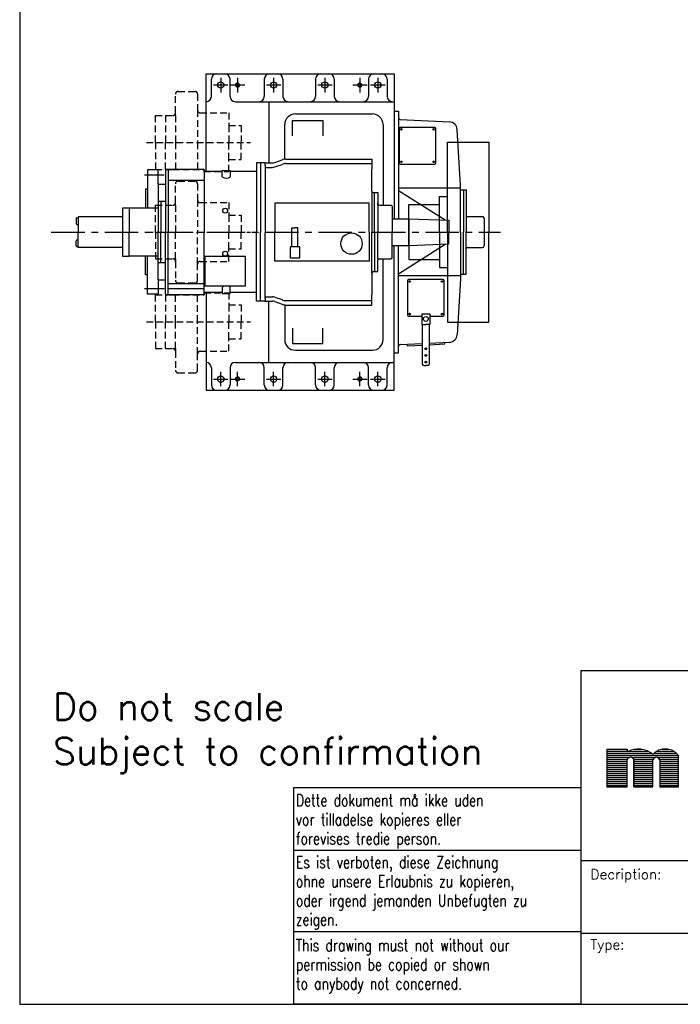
# Model space of a CAD drawing. Extents: x 0 to 5250, y 0 to 7425.
# Tile 1 of 4: x 0 to 2472, y 0 to 3683. Entities that reach past the tile are written whole.
import ezdxf

# ---------------------------------------------------------------- set-up
doc = ezdxf.new("R2010")
doc.units = 0
doc.header["$LTSCALE"] = 100
doc.header["$MEASUREMENT"] = 0
doc.linetypes.add('CENTER', pattern=[2, 1.25, -0.25, 0.25, -0.25])
doc.linetypes.add('HIDDEN', pattern=[0.375, 0.25, -0.125])
doc.layers.get('0').update_dxf_attribs({"linetype": 'CONTINUOUS'})
for name, color, linetype in [('1', 3, 'CENTER'), ('2', 1, 'CONTINUOUS'), ('DIM', 3, 'CONTINUOUS'), ('kobling', 3, 'CONTINUOUS'), ('PTO', 5, 'HIDDEN'), ('TEKST', 5, 'CONTINUOUS')]:
    doc.layers.add(name, color=color, linetype=linetype)
doc.styles.get("Standard").update_dxf_attribs({"font": 'romans.shx'})
doc.styles.add('TYPE-1', font='romans', dxfattribs={"width": 0.76})

# ---------------------------------------------------------------- blocks, each defined once
blk = doc.blocks.new('*X35')
at = {"color": 0}
for p, q in [((268.94, 34.2), (271.94, 34.2)), ((268.94, 33.9), (271.94, 33.9)), ((272.05, 33.9), (275.1, 33.9)), ((272.92, 34.2), (274.22, 34.2)), ((276.35, 33.9), (278.91, 33.9)), ((277.1, 34.2), (278.16, 34.2)), ((268.94, 33.6), (275.59, 33.6)), ((268.94, 33.3), (279.59, 33.3)), ((268.94, 33), (272.26, 33)), ((268.94, 32.7), (271.96, 32.7)), ((272.64, 33), (276.11, 33)), ((272.93, 32.7), (275.81, 32.7)), ((275.95, 33.6), (279.31, 33.6)), ((276.48, 33), (279.64, 33)), ((276.78, 32.7), (279.64, 32.7)), ((268.94, 32.4), (271.94, 32.4)), ((268.94, 32.1), (271.94, 32.1)), ((268.94, 31.8), (271.94, 31.8)), ((268.94, 31.5), (271.94, 31.5)), ((268.94, 31.2), (271.94, 31.2)), ((272.95, 32.4), (275.79, 32.4)), ((272.95, 32.1), (275.79, 32.1)), ((272.95, 31.8), (275.79, 31.8)), ((272.95, 31.5), (275.79, 31.5)), ((272.95, 31.2), (275.79, 31.2)), ((276.8, 32.4), (279.64, 32.4)), ((276.8, 32.1), (279.64, 32.1)), ((276.8, 31.8), (279.64, 31.8)), ((276.8, 31.5), (279.64, 31.5)), ((276.8, 31.2), (279.64, 31.2)), ((268.94, 30.9), (271.94, 30.9)), ((268.94, 30.6), (271.94, 30.6)), ((268.94, 30.3), (271.94, 30.3)), ((268.94, 30), (271.94, 30)), ((268.94, 29.7), (271.94, 29.7)), ((272.95, 30.9), (275.79, 30.9)), ((272.95, 30.6), (275.79, 30.6)), ((272.95, 30.3), (275.79, 30.3)), ((272.95, 30), (275.79, 30)), ((272.95, 29.7), (275.79, 29.7)), ((276.8, 30.9), (279.64, 30.9)), ((276.8, 30.6), (279.64, 30.6)), ((276.8, 30.3), (279.64, 30.3)), ((276.8, 30), (279.64, 30)), ((276.8, 29.7), (279.64, 29.7)), ((268.94, 29.4), (271.94, 29.4)), ((268.94, 29.1), (271.94, 29.1)), ((268.94, 28.8), (271.94, 28.8)), ((272.95, 29.4), (275.79, 29.4)), ((272.95, 29.1), (275.79, 29.1)), ((272.95, 28.8), (275.79, 28.8)), ((276.8, 29.4), (279.64, 29.4)), ((276.8, 29.1), (279.64, 29.1)), ((276.8, 28.8), (279.64, 28.8))]:
    blk.add_line(p, q, dxfattribs=at)

msp = doc.modelspace()

# ---------------------------------------------------------------- linework, layer by layer
for p, q in [((698.3, 3114.6), (698.3, 3480.6)), ((698.3, 3480.6), (768.3, 3480.6)), ((768.3, 3480.6), (935.3, 3480.6)), ((935.3, 3480.6), (965.3, 3480.6)), ((965.3, 3480.6), (1127.3, 3480.6)), ((1127.3, 3480.6), (1157.3, 3480.6)), ((1157.3, 3480.6), (1331.3, 3480.6)), ((1331.3, 3480.6), (1401.3, 3480.6)), ((1401.3, 3480.6), (1401.3, 2938.6)), ((717.3, 3396.1), (717.3, 3460.6)), ((787.3, 3396.1), (787.3, 3460.6)), ((915.3, 3460.6), (915.3, 3396.1)), ((985.3, 3460.6), (985.3, 3396.1)), ((1107.3, 3460.6), (1107.3, 3396.1)), ((1177.3, 3460.6), (1177.3, 3396.1)), ((1305.3, 3460.6), (1305.3, 3396.1)), ((1375.3, 3460.6), (1375.3, 3396.1)), ((807.3, 3376.1), (895.3, 3376.1)), ((895.3, 3376.1), (1005.3, 3376.1)), ((932.8, 3375.6), (932.8, 3147.6)), ((1005.3, 3376.1), (1087.3, 3376.1)), ((1087.3, 3376.1), (1197.3, 3376.1)), ((1197.3, 3376.1), (1291.3, 3376.1)), ((1291.3, 3376.1), (1401.3, 3376.1)), ((1031.8, 3330.6), (1319.8, 3330.6)), ((1401.3, 3340.1), (1417.3, 3340.1)), ((1417.3, 3340.1), (1417.3, 3316.8)), ((1417.3, 3316.8), (1417.3, 2938.1)), ((991.8, 3161.6), (991.8, 3290.6)), ((1021.3, 3248.6), (1021.3, 3306.1)), ((1021.3, 3306.1), (1134.3, 3306.1)), ((1021.3, 3305.6), (1134.3, 3305.6)), ((1134.3, 3306.1), (1134.3, 3248.6)), ((1359.8, 3290.6), (1359.8, 2989.1)), ((1424, 3309.8), (1608.5, 3300.8)), ((1553.3, 3280.1), (1424.3, 3280.1)), ((1420.3, 3276.1), (1420.3, 3147.1)), ((1557.3, 3147.1), (1557.3, 3276.1)), ((1649.3, 3063.6), (1637, 3272.6)), ((886.8, 3147.1), (886.8, 2888.1)), ((900.8, 3147.1), (886.8, 3147.1)), ((900.8, 3147.1), (900.8, 2888.1)), ((915.8, 3147.1), (900.8, 3147.1)), ((915.8, 3147.1), (946.3, 3147.1)), ((918.8, 3137.1), (918.8, 3144.1)), ((918.8, 3137.1), (918.8, 2890.1)), ((918.8, 3130.6), (946.3, 3130.6)), ((954.4, 3148.5), (982.4, 3158.1)), ((954.4, 3132), (982.4, 3141.6)), ((995.2, 3161.6), (1317.8, 3161.6)), ((995.2, 3145.1), (1317.8, 3145.1)), ((1317.8, 3161.6), (1317.8, 3122.6)), ((1424.3, 3143.1), (1553.3, 3143.1)), ((478.8, 3121.1), (478.8, 3048.6)), ((518.8, 3121.1), (478.8, 3121.1)), ((518.8, 3067.6), (518.8, 3121.1)), ((545.8, 3120.6), (545.8, 2888.1)), ((555.8, 3122.6), (547.8, 3122.6)), ((555.8, 3122.6), (555.8, 2888.1)), ((689.8, 3122.6), (555.8, 3122.6)), ((689.8, 3115.1), (689.8, 3122.6)), ((689.8, 3115.1), (689.8, 2888.1)), ((758.3, 3115.1), (689.8, 3115.1)), ((758.3, 3095.1), (758.3, 3119.1)), ((758.3, 3119.1), (788.3, 3119.1)), ((788.3, 3119.1), (788.3, 3095.1)), ((886.8, 3115.1), (788.3, 3115.1)), ((1317.8, 3042.6), (1317.8, 3122.6)), ((518.8, 3068.1), (545.8, 3068.1)), ((518.8, 3067.6), (518.8, 3002.6)), ((689.8, 3081.1), (555.8, 3081.1)), ((1649.3, 2888.6), (1649.3, 3063.6)), ((470.8, 3048.6), (470.8, 3023.6)), ((478.8, 3048.6), (470.8, 3048.6)), ((470.8, 3023.6), (470.8, 2978.1)), ((478.8, 3048.6), (478.8, 2978.1)), ((1317.8, 3043.1), (1317.8, 2888.6)), ((1323.8, 3036.6), (1328.3, 3036.6)), ((1328.3, 2888.6), (1328.3, 3036.6)), ((1328.3, 3036.6), (1340.3, 3036.6)), ((1340.3, 3036.6), (1340.3, 2994.6)), ((1649.3, 3052.6), (1417.8, 3052.6)), ((1417.8, 3044.6), (1592.7, 2933.8)), ((1649.3, 3046.1), (1661.3, 3046.1)), ((1661.3, 3046.1), (1661.3, 2888.6)), ((1661.3, 3046.1), (1670.3, 3046.1)), ((1670.3, 3046.1), (1670.3, 2950.6)), ((527.8, 3002.6), (517.8, 3002.6)), ((517.8, 3002.6), (517.8, 2888.1)), ((545.8, 3002.6), (527.8, 3002.6)), ((527.8, 3002.6), (527.8, 2888.1)), ((1307.3, 2997.1), (955.3, 2997.1)), ((955.3, 2997.1), (955.3, 2888.6)), ((1307.3, 2888.6), (1307.3, 2997.1)), ((1340.3, 2988.6), (1340.3, 2997.1)), ((1340.3, 2988.6), (1340.3, 2888.6)), ((1346.3, 2988.6), (1389.3, 2988.6)), ((1394.3, 2983.6), (1394.3, 2888.6)), ((384.8, 2978.1), (384.8, 2798.1)), ((409.8, 2978.1), (384.8, 2978.1)), ((409.8, 2978.1), (409.8, 2888.1)), ((517.8, 2978.1), (409.8, 2978.1)), ((1670.3, 2950.6), (1670.3, 2888.6)), ((1674.3, 2946.6), (1731.8, 2946.6)), ((211.3, 2939.1), (211.3, 2920.1)), ((214.3, 2942.1), (218.3, 2942.1)), ((214.3, 2917.1), (218.3, 2917.1)), ((384.8, 2945.6), (218.3, 2945.6)), ((218.3, 2945.6), (218.3, 2888.6)), ((1394.3, 2938.6), (1455.8, 2938.6)), ((1455.8, 2938.6), (1605.8, 2933.4)), ((1455.8, 2938.6), (1455.8, 2888.6)), ((1605.8, 2933.4), (1605.8, 2888.6)), ((1737.8, 2940.6), (1737.8, 2938.6)), ((1737.8, 2938.6), (1737.8, 2838.6)), ((218.3, 2830.6), (218.3, 2887.6)), ((409.8, 2798.1), (409.8, 2888.1)), ((517.8, 2773.6), (517.8, 2888.1)), ((527.8, 2773.6), (527.8, 2888.1)), ((545.8, 2655.6), (545.8, 2888.1)), ((555.8, 2653.6), (555.8, 2888.1)), ((689.8, 2661.1), (689.8, 2888.1)), ((886.8, 2630.1), (886.8, 2888.1)), ((900.8, 2630.1), (900.8, 2888.1)), ((918.8, 2640.1), (918.8, 2887.1)), ((955.3, 2780.1), (955.3, 2888.6)), ((1018.3, 2833.6), (1018.3, 2904.6)), ((1018.3, 2904.6), (1029.9, 2904.6)), ((1041.4, 2904.6), (1029.9, 2904.6)), ((1041.4, 2833.6), (1041.4, 2904.6)), ((1307.3, 2888.6), (1307.3, 2780.1)), ((1317.8, 2734.1), (1317.8, 2888.6)), ((1328.3, 2888.6), (1328.3, 2740.6)), ((1340.3, 2788.6), (1340.3, 2888.6)), ((1394.3, 2793.6), (1394.3, 2888.6)), ((1455.8, 2838.6), (1455.8, 2888.6)), ((1605.8, 2843.9), (1605.8, 2888.6)), ((1649.3, 2888.6), (1649.3, 2713.6)), ((1661.3, 2731.1), (1661.3, 2888.6)), ((1670.3, 2826.6), (1670.3, 2888.6)), ((211.3, 2837.1), (211.3, 2856.1)), ((214.3, 2859.1), (218.3, 2859.1)), ((1394.3, 2838.6), (1455.8, 2838.6)), ((1401.3, 2296.6), (1401.3, 2838.6)), ((1417.3, 2460.5), (1417.3, 2839.1)), ((1417.8, 2732.6), (1592.7, 2843.4)), ((1455.8, 2838.6), (1605.8, 2843.9)), ((1737.8, 2836.6), (1737.8, 2838.6)), ((214.3, 2834.1), (218.3, 2834.1)), ((384.8, 2830.6), (218.3, 2830.6)), ((1048.3, 2833.6), (1011.8, 2833.6)), ((1011.8, 2833.6), (1011.8, 2823.6)), ((1011.8, 2823.6), (1011.8, 2792.6)), ((1048.3, 2792.6), (1048.3, 2833.6)), ((1670.3, 2731.1), (1670.3, 2826.6)), ((1674.3, 2830.6), (1731.8, 2830.6)), ((384.8, 2798.1), (409.8, 2798.1)), ((517.8, 2798.1), (409.8, 2798.1)), ((470.8, 2753.6), (470.8, 2798.1)), ((478.8, 2728.6), (478.8, 2798.1)), ((527.8, 2773.6), (517.8, 2773.6)), ((518.8, 2709.6), (518.8, 2773.6)), ((545.8, 2773.6), (527.8, 2773.6)), ((844.8, 2797.1), (692.8, 2797.1)), ((692.8, 2797.1), (692.8, 2687.1)), ((844.8, 2687.1), (844.8, 2797.1)), ((1307.3, 2780.1), (955.3, 2780.1)), ((1011.8, 2792.6), (1048.3, 2792.6)), ((1340.3, 2788.6), (1340.3, 2783.1)), ((1340.3, 2740.6), (1340.3, 2783.6)), ((1345.3, 2788.6), (1389.3, 2788.6)), ((1359.8, 2486.6), (1359.8, 2788.6)), ((470.8, 2728.6), (470.8, 2753.6)), ((478.8, 2728.6), (470.8, 2728.6)), ((478.8, 2656.1), (478.8, 2728.6)), ((1317.8, 2734.1), (1317.8, 2654.6)), ((1323.8, 2740.6), (1328.3, 2740.6)), ((1328.3, 2740.6), (1340.3, 2740.6)), ((1649.3, 2731.1), (1661.3, 2731.1)), ((1661.3, 2731.1), (1670.3, 2731.1)), ((518.8, 2710.1), (545.8, 2710.1)), ((518.8, 2709.6), (518.8, 2656.1)), ((689.8, 2695.1), (555.8, 2695.1)), ((1649.3, 2724.6), (1417.8, 2724.6)), ((1451.3, 2706.6), (1451.3, 2577.6)), ((1584.3, 2710.6), (1455.3, 2710.6)), ((1588.3, 2577.6), (1588.3, 2706.6)), ((1649.3, 2713.6), (1637, 2504.6)), ((518.8, 2656.1), (478.8, 2656.1)), ((555.8, 2653.6), (547.8, 2653.6)), ((689.8, 2676.1), (555.8, 2676.1)), ((689.8, 2653.6), (555.8, 2653.6)), ((758.3, 2662.1), (689.8, 2662.1)), ((689.8, 2661.1), (689.8, 2653.6)), ((692.8, 2687.1), (844.8, 2687.1)), ((698.3, 2662.1), (698.3, 2296.6)), ((758.3, 2682.1), (758.3, 2658.1)), ((758.3, 2658.1), (788.3, 2658.1)), ((788.3, 2658.1), (788.3, 2682.1)), ((886.8, 2662.1), (788.3, 2662.1)), ((1317.8, 2615.6), (1317.8, 2654.6)), ((900.8, 2630.1), (886.8, 2630.1)), ((915.8, 2630.1), (900.8, 2630.1)), ((915.8, 2630.1), (946.3, 2630.1)), ((918.8, 2646.6), (946.3, 2646.6)), ((918.8, 2640.1), (918.8, 2633.1)), ((932.8, 2401.6), (932.8, 2630.1)), ((954.4, 2645.3), (982.4, 2635.7)), ((954.4, 2628.8), (982.4, 2619.2)), ((991.8, 2615.9), (991.8, 2486.6)), ((995.2, 2632.1), (1317.8, 2632.1)), ((995.2, 2615.6), (1317.8, 2615.6)), ((1504.8, 2582.6), (1504.8, 2542.6)), ((1504.8, 2582.6), (1534.8, 2582.6)), ((1534.8, 2582.6), (1534.8, 2542.6)), ((1455.3, 2573.6), (1504.8, 2573.6)), ((1504.8, 2542.6), (1519.8, 2542.6)), ((1506.8, 2542.6), (1506.8, 2394.1)), ((1534.8, 2542.6), (1519.8, 2542.6)), ((1532.8, 2542.6), (1532.8, 2394.1)), ((1534.8, 2573.6), (1584.3, 2573.6)), ((1021.3, 2528.6), (1021.3, 2471.1)), ((1134.3, 2471.1), (1134.3, 2528.6)), ((1021.3, 2471.6), (1134.3, 2471.6)), ((1021.3, 2471.1), (1134.3, 2471.1)), ((1424, 2467.5), (1506.8, 2471.5)), ((1451, 2464.1), (1450.1, 2468.7)), ((1532.8, 2472.7), (1608.5, 2476.4)), ((1532.8, 2467.2), (1590.4, 2470)), ((1591.3, 2470.9), (1592, 2475.6)), ((1031.8, 2446.6), (1319.8, 2446.6)), ((1401.3, 2437.1), (1417.3, 2437.1)), ((1417.3, 2437.1), (1417.3, 2460.5)), ((1452, 2463.3), (1506.8, 2466)), ((807.3, 2401.1), (895.3, 2401.1)), ((895.3, 2401.1), (1005.3, 2401.1)), ((1005.3, 2401.1), (1087.3, 2401.1)), ((1087.3, 2401.1), (1197.3, 2401.1)), ((1197.3, 2401.1), (1291.3, 2401.1)), ((1291.3, 2401.1), (1401.3, 2401.1)), ((717.3, 2381.1), (717.3, 2316.6)), ((787.3, 2381.1), (787.3, 2316.6)), ((915.3, 2316.6), (915.3, 2381.1)), ((985.3, 2316.6), (985.3, 2381.1)), ((1107.3, 2316.6), (1107.3, 2381.1)), ((1177.3, 2316.6), (1177.3, 2381.1)), ((1305.3, 2316.6), (1305.3, 2381.1)), ((1375.3, 2316.6), (1375.3, 2381.1)), ((1511.8, 2389.1), (1519.8, 2389.1)), ((1527.8, 2389.1), (1519.8, 2389.1)), ((698.3, 2296.6), (768.3, 2296.6)), ((768.3, 2296.6), (935.3, 2296.6)), ((935.3, 2296.6), (965.3, 2296.6)), ((965.3, 2296.6), (1127.3, 2296.6)), ((1127.3, 2296.6), (1157.3, 2296.6)), ((1157.3, 2296.6), (1331.3, 2296.6)), ((1331.3, 2296.6), (1401.3, 2296.6)), ((2100, 1248.7), (5250, 1248.7)), ((2100, 1248.7), (2100, 0)), ((1025, 809.4), (1025, 0)), ((2100, 809.4), (1025, 809.4)), ((2100, 809.4), (2100, 0)), ((2100, 575.1), (1025, 575.1)), ((2100, 537.5), (5250, 537.5)), ((1025, 271.9), (2100, 271.9)), ((2100, 265.6), (4100, 265.6)), ((2100, 0), (1025, 0))]:
    msp.add_line(p, q)
msp.add_lwpolyline([(0, 0), (5250, 0), (5250, 7425), (0, 7425)], close=True)
for centre, radius in [((752.3, 3438.6), 12), ((815.3, 3438.6), 7), ((950.3, 3438.6), 12), ((1142.3, 3438.6), 12), ((1273.3, 3438.6), 7), ((1340.3, 3438.6), 12), ((768.8, 2968.6), 9), ((1241.8, 2845.6), 40), ((768.8, 2807.6), 9), ((752.3, 2338.6), 12), ((815.3, 2338.6), 7), ((950.3, 2338.6), 12), ((1142.3, 2338.6), 12), ((1273.3, 2338.6), 7), ((1340.3, 2338.6), 12)]:
    msp.add_circle(centre, radius)
for centre, radius, start, end in [((737.3, 3460.6), 20, 90, 180), ((767.3, 3460.6), 20, 0, 90), ((935.3, 3460.6), 20, 90, 180), ((965.3, 3460.6), 20, 360, 90), ((1157.3, 3460.6), 20, 0, 90), ((1325.3, 3460.6), 20, 90, 180), ((1355.3, 3460.6), 20, 0, 90), ((697.3, 3396.1), 20, 272.866, 360), ((807.3, 3396.1), 20, 180, 270), ((895.3, 3396.1), 20, 270, 0), ((1087.3, 3396.1), 20, 270, 0), ((1197.3, 3396.1), 20, 180, 270), ((1285.3, 3396.1), 20, 270, 0), ((1395.3, 3396.1), 20, 180, 270), ((1031.8, 3290.6), 40, 90, 180), ((1319.8, 3290.6), 40, 0, 90), ((1424.3, 3316.8), 7, 180, 267.2135), ((1424.3, 3276.1), 4, 90, 180), ((1553.3, 3276.1), 4, 0, 90), ((1607, 3270.9), 30, 3.3857, 87.2135), ((915.8, 3144.1), 3, 0, 90), ((946.3, 3172.1), 25, 270, 288.9332), ((946.3, 3155.6), 25, 270, 288.9332), ((995.2, 3136.6), 25, 90, 120.8277), ((995.2, 3120.1), 25, 90, 120.8277), ((1424.3, 3147.1), 4, 180, 270), ((1553.3, 3147.1), 4, 270, 0), ((547.8, 3120.6), 2, 90, 180), ((773.3, 3115.1), 25, 233.0957, 306.9043), ((1323.8, 3042.6), 6, 180, 270), ((1346.3, 2994.6), 6, 180, 270), ((1389.3, 2983.6), 5, 0, 90), ((1674.3, 2950.6), 4, 180, 270), ((1731.8, 2940.6), 6, 0, 90), ((214.3, 2939.1), 3, 90, 180), ((214.3, 2920.1), 3, 180, 270), ((214.3, 2856.1), 3, 90, 180), ((214.3, 2837.1), 3, 180, 270), ((1731.8, 2836.6), 6, 270, 0), ((1674.3, 2826.6), 4, 90, 180), ((1345.3, 2783.6), 5, 90, 180), ((1389.3, 2793.6), 5, 270, 0), ((1323.8, 2734.6), 6, 90, 180), ((1455.3, 2706.6), 4, 90, 180), ((1584.3, 2706.6), 4, 0, 90), ((547.8, 2655.6), 2, 180, 270), ((773.3, 2662.2), 25, 53.0957, 126.9043), ((915.8, 2633.1), 3, 270, 0), ((946.3, 2621.6), 25, 71.0668, 90), ((946.3, 2605.1), 25, 71.0668, 90), ((995.2, 2657.1), 25, 239.1723, 270), ((995.2, 2640.6), 25, 239.1723, 270), ((1455.3, 2577.6), 4, 180, 270), ((1584.3, 2577.6), 4, 270, 0), ((1607, 2506.4), 30, 272.7865, 356.6143), ((1031.8, 2486.6), 40, 180, 270), ((1319.8, 2486.6), 40, 270, 0), ((1590.3, 2471), 1, 272.7865, 351.8699), ((1424.3, 2460.5), 7, 92.7865, 180), ((1452, 2464.3), 1, 190.7843, 272.7865), ((697.3, 2381.1), 20, 0, 87.134), ((807.3, 2381.1), 20, 90, 180), ((895.3, 2381.1), 20, 0, 90), ((1087.3, 2381.1), 20, 0, 90), ((1197.3, 2381.1), 20, 90, 180), ((1285.3, 2381.1), 20, 0, 90), ((1395.3, 2381.1), 20, 90, 180), ((1511.8, 2394.1), 5, 180, 270), ((1527.8, 2394.1), 5, 270, 0), ((737.3, 2316.6), 20, 180, 270), ((767.3, 2316.6), 20, 270, 360), ((935.3, 2316.6), 20, 180, 270), ((965.3, 2316.6), 20, 270, 0), ((1157.3, 2316.6), 20, 270, 0), ((1325.3, 2316.6), 20, 180, 270), ((1355.3, 2316.6), 20, 270, 0)]:
    msp.add_arc(centre, radius, start, end)
at = {"layer": '1'}
for p, q in [((752.3, 3465.1), (752.3, 3411.1)), ((815.3, 3465.1), (815.3, 3411.1)), ((950.3, 3465.1), (950.3, 3411.1)), ((1142.3, 3465.1), (1142.3, 3411.1)), ((1273.3, 3465.1), (1273.3, 3411.1)), ((1340.3, 3465.1), (1340.3, 3411.1)), ((725.3, 3438.6), (779.3, 3438.6)), ((788.3, 3438.6), (842.3, 3438.6)), ((923.3, 3438.6), (977.3, 3438.6)), ((1115.3, 3438.6), (1169.3, 3438.6)), ((1246.3, 3438.6), (1300.3, 3438.6)), ((1313.3, 3438.6), (1367.3, 3438.6)), ((540.8, 3101.1), (466.8, 3101.1)), ((118.3, 2888.6), (1799.8, 2888.6)), ((540.8, 2676.1), (466.8, 2676.1)), ((752.3, 2312.1), (752.3, 2366.1)), ((815.3, 2312.1), (815.3, 2366.1)), ((950.3, 2312.1), (950.3, 2366.1)), ((1142.3, 2312.1), (1142.3, 2366.1)), ((1273.3, 2312.1), (1273.3, 2366.1)), ((1340.3, 2312.1), (1340.3, 2366.1)), ((725.3, 2338.6), (779.3, 2338.6)), ((788.3, 2338.6), (842.3, 2338.6)), ((923.3, 2338.6), (977.3, 2338.6)), ((1115.3, 2338.6), (1169.3, 2338.6)), ((1246.3, 2338.6), (1300.3, 2338.6)), ((1313.3, 2338.6), (1367.3, 2338.6))]:
    msp.add_line(p, q, dxfattribs=at)
at = {"layer": '2'}
for centre, radius in [((1428.3, 3273.1), 3), ((1549.3, 3273.1), 3), ((1428.3, 3151.1), 3), ((1549.3, 3151.1), 3), ((1459.3, 2703.6), 3), ((1580.3, 2703.6), 3), ((1459.3, 2581.6), 3), ((1580.3, 2581.6), 3), ((1519.8, 2563.6), 9), ((1519.8, 2452.1), 3.25), ((1519.8, 2427.1), 3.25), ((1519.8, 2402.1), 3.25)]:
    msp.add_circle(centre, radius, dxfattribs=at)
at = {"layer": 'DIM'}
for centre, radius, start, end in [((1127.3, 3460.6), 20, 90, 180), ((815.3, 3438.6), 8, 90, 0), ((1273.3, 3438.6), 8, 90, 0), ((1005.3, 3396.1), 20, 180, 270), ((1005.3, 2381.1), 20, 90, 180), ((815.3, 2338.6), 8, 0, 270), ((1273.3, 2338.6), 8, 0, 270), ((1127.3, 2316.6), 20, 180, 270)]:
    msp.add_arc(centre, radius, start, end, dxfattribs=at)
at = {"layer": 'kobling'}
for p, q in [((1600.8, 3225.1), (1755.8, 3225.1)), ((1600.8, 2888.6), (1600.8, 3225.1)), ((1755.8, 3225.1), (1755.8, 2888.6)), ((1570.8, 3021.1), (1600.8, 3021.1)), ((1570.8, 2888.6), (1570.8, 3021.1)), ((1455.8, 2991.1), (1570.8, 2991.1)), ((1455.8, 2888.6), (1455.8, 2991.1)), ((1455.8, 2888.6), (1455.8, 2786.1)), ((1570.8, 2888.6), (1570.8, 2756.1)), ((1600.8, 2888.6), (1600.8, 2552.1)), ((1755.8, 2552.1), (1755.8, 2888.6)), ((1455.8, 2786.1), (1570.8, 2786.1)), ((1570.8, 2756.1), (1600.8, 2756.1)), ((1600.8, 2552.1), (1755.8, 2552.1))]:
    msp.add_line(p, q, dxfattribs=at)
at = {"layer": 'PTO'}
for p, q in [((582.8, 3334.1), (582.8, 3404.6)), ((592.8, 3414.6), (655.8, 3414.6)), ((665.8, 3404.6), (665.8, 3344.1)), ((508.8, 3324.1), (545.8, 3324.1)), ((508.8, 3224.1), (508.8, 3324.1)), ((545.8, 3324.1), (572.8, 3324.1)), ((545.8, 3324.1), (545.8, 3223.6)), ((582.8, 3324.1), (582.8, 3334.1)), ((582.8, 3324.1), (582.8, 3223.6)), ((665.8, 3344.1), (665.8, 3223.6)), ((675.8, 3334.1), (782.8, 3334.1)), ((782.8, 3334.1), (782.8, 3287.1)), ((782.8, 3287.1), (782.8, 3223.6)), ((782.8, 3287.1), (828.8, 3287.1)), ((828.8, 3287.1), (828.8, 3223.6)), ((474.8, 3224.1), (863.3, 3224.1)), ((508.8, 3223.1), (508.8, 3123.1)), ((545.8, 3123.1), (545.8, 3223.6)), ((582.8, 3223.6), (582.8, 3123.1)), ((665.8, 3223.6), (665.8, 3123.1)), ((782.8, 3160.1), (782.8, 3223.6)), ((828.8, 3160.1), (828.8, 3223.6)), ((782.8, 3160.1), (828.8, 3160.1)), ((782.8, 3115.1), (782.8, 3160.1)), ((508.8, 3123.1), (545.8, 3123.1)), ((545.8, 3123.1), (572.8, 3123.1)), ((572.8, 3123.1), (690.3, 3123.1)), ((690.3, 3123.1), (690.3, 3115.1)), ((690.3, 3115.1), (782.8, 3115.1)), ((582.8, 2998.6), (582.8, 3069.1)), ((592.8, 3079.1), (655.8, 3079.1)), ((665.8, 3069.1), (665.8, 3008.6)), ((508.8, 2888.6), (508.8, 2988.6)), ((508.8, 2988.6), (545.8, 2988.6)), ((545.8, 2988.6), (545.8, 2888.1)), ((545.8, 2988.6), (572.8, 2988.6)), ((582.8, 2988.6), (582.8, 2998.6)), ((582.8, 2988.6), (582.8, 2888.1)), ((665.8, 3008.6), (665.8, 2888.1)), ((675.8, 2998.6), (782.8, 2998.6)), ((782.8, 2998.6), (782.8, 2951.6)), ((782.8, 2951.6), (828.8, 2951.6)), ((782.8, 2951.6), (782.8, 2888.1)), ((828.8, 2951.6), (828.8, 2888.1)), ((474.8, 2888.6), (863.3, 2888.6)), ((508.8, 2888.6), (508.8, 2788.6)), ((545.8, 2788.6), (545.8, 2889.1)), ((582.8, 2788.6), (582.8, 2889.1)), ((665.8, 2768.6), (665.8, 2889.1)), ((782.8, 2825.6), (782.8, 2889.1)), ((828.8, 2825.6), (828.8, 2889.1)), ((782.8, 2825.6), (828.8, 2825.6)), ((782.8, 2778.6), (782.8, 2825.6)), ((508.8, 2788.6), (545.8, 2788.6)), ((545.8, 2788.6), (572.8, 2788.6)), ((582.8, 2788.6), (582.8, 2778.6)), ((582.8, 2778.6), (582.8, 2708.1)), ((665.8, 2708.1), (665.8, 2768.6)), ((675.8, 2778.6), (782.8, 2778.6)), ((592.8, 2698.1), (655.8, 2698.1)), ((508.8, 2553.6), (508.8, 2653.6)), ((508.8, 2653.6), (545.8, 2653.6)), ((545.8, 2653.6), (545.8, 2553.1)), ((545.8, 2653.6), (572.8, 2653.6)), ((572.8, 2653.6), (690.3, 2653.6)), ((582.8, 2553.1), (582.8, 2653.6)), ((665.8, 2553.1), (665.8, 2653.6)), ((690.3, 2653.6), (690.3, 2661.6)), ((690.3, 2661.6), (782.8, 2661.6)), ((782.8, 2661.6), (782.8, 2616.6)), ((782.8, 2616.6), (782.8, 2553.1)), ((782.8, 2616.6), (828.8, 2616.6)), ((828.8, 2616.6), (828.8, 2553.1)), ((474.8, 2552.6), (863.3, 2552.6)), ((508.8, 2552.6), (508.8, 2452.6)), ((545.8, 2452.6), (545.8, 2553.1)), ((582.8, 2452.6), (582.8, 2553.1)), ((665.8, 2432.6), (665.8, 2553.1)), ((782.8, 2489.6), (782.8, 2553.1)), ((828.8, 2489.6), (828.8, 2553.1)), ((782.8, 2442.6), (782.8, 2489.6)), ((782.8, 2489.6), (828.8, 2489.6)), ((508.8, 2452.6), (545.8, 2452.6)), ((545.8, 2452.6), (572.8, 2452.6)), ((582.8, 2452.6), (582.8, 2442.6)), ((582.8, 2442.6), (582.8, 2372.1)), ((665.8, 2372.1), (665.8, 2432.6)), ((675.8, 2442.6), (782.8, 2442.6)), ((592.8, 2362.1), (655.8, 2362.1))]:
    msp.add_line(p, q, dxfattribs=at)
for centre, start, end in [((592.8, 3404.6), 90, 180), ((655.8, 3404.6), 0, 90), ((572.8, 3334.1), 270, 0), ((675.8, 3344.1), 180, 270), ((592.8, 3069.1), 90, 180), ((655.8, 3069.1), 0, 90), ((572.8, 2998.6), 270, 0), ((675.8, 3008.6), 180, 270), ((572.8, 2778.6), 0, 90), ((675.8, 2768.6), 90, 180), ((592.8, 2708.1), 180, 270), ((655.8, 2708.1), 270, 0), ((572.8, 2442.6), 0, 90), ((675.8, 2432.6), 90, 180), ((592.8, 2372.1), 180, 270), ((655.8, 2372.1), 270, 0)]:
    msp.add_arc(centre, 10, start, end, dxfattribs=at)
at = {"layer": 'TEKST'}
for p, q in [((2197.6, 954.6), (2273.5, 954.6)), ((2198.6, 812.4), (2198.6, 954.1)), ((2273.5, 954.6), (2273.5, 944.5)), ((2465.9, 812.9), (2465.9, 929.3)), ((2273.5, 812.9), (2273.5, 914.1)), ((2298.9, 914.1), (2298.9, 812.9)), ((2298.9, 812.9), (2298.9, 914.1)), ((2369.7, 812.9), (2369.7, 914.1)), ((2395, 914.1), (2395, 812.9)), ((2197.6, 812.9), (2273.5, 812.9)), ((2298.9, 812.9), (2369.7, 812.9)), ((2395, 812.9), (2465.9, 812.9))]:
    msp.add_line(p, q, dxfattribs=at)
for centre, radius, start, end in [((2314.3, 870), 84.9, 49.2687, 118.7133), ((2286.2, 911.3), 13, 12.6804, 167.3196), ((2415.8, 892.7), 62.1, 36.1312, 137.8432), ((2382.4, 911.3), 13, 12.6804, 167.3196)]:
    msp.add_arc(centre, radius, start, end, dxfattribs=at)

# ---------------------------------------------------------------- block references
at = {"layer": 'TEKST', "xscale": 25, "yscale": 25, "zscale": 25}
msp.add_blockref('*X35', (-4525, 98.4), dxfattribs=at)

# ---------------------------------------------------------------- texts
at = {"layer": 'TEKST', "style": 'TYPE-1', "width": 0.76}
for s, height, p in [('Dette dokument må ikke uden', 44.719, (1033.5, 740.7)), ('vor tilladelse kopieres eller', 44.719, (1033.5, 669.1)), ('forevises tredie person.', 44.719, (1033.5, 597.6)), ('Es ist verboten, diese Zeichnung ', 44.719, (1033.5, 509.2)), ('ohne unsere Erlaubnis zu kopieren,', 44.719, (1033.5, 437.7)), ('oder irgend jemanden Unbefugten zu', 44.719, (1033.5, 366.1)), ('zeigen.', 44.72, (1033.5, 294.6)), ('This drawing must not without our', 44.719, (1033.5, 198.5)), ('permission be copied or shown', 44.719, (1033.5, 126.9)), ('to anybody not concerned.', 44.719, (1033.5, 55.4))]:
    msp.add_text(s, height=height, dxfattribs=at).set_placement(p)
at = {"layer": 'TEKST'}
for s, p in [('Decription:', (2136.3, 467.5)), ('Type:', (2136.3, 205))]:
    msp.add_text(s, height=37.5, dxfattribs=at).set_placement(p)
at = {"layer": 'TEKST', "insert": (124.4, 1163.4), "char_height": 100, "width": 2053.704, "attachment_point": 1}
msp.add_mtext('{\\Fromans.shx|c0;Do not scale \\PSubject to confirmation}', dxfattribs=at)

doc.saveas('drawing.dxf')
